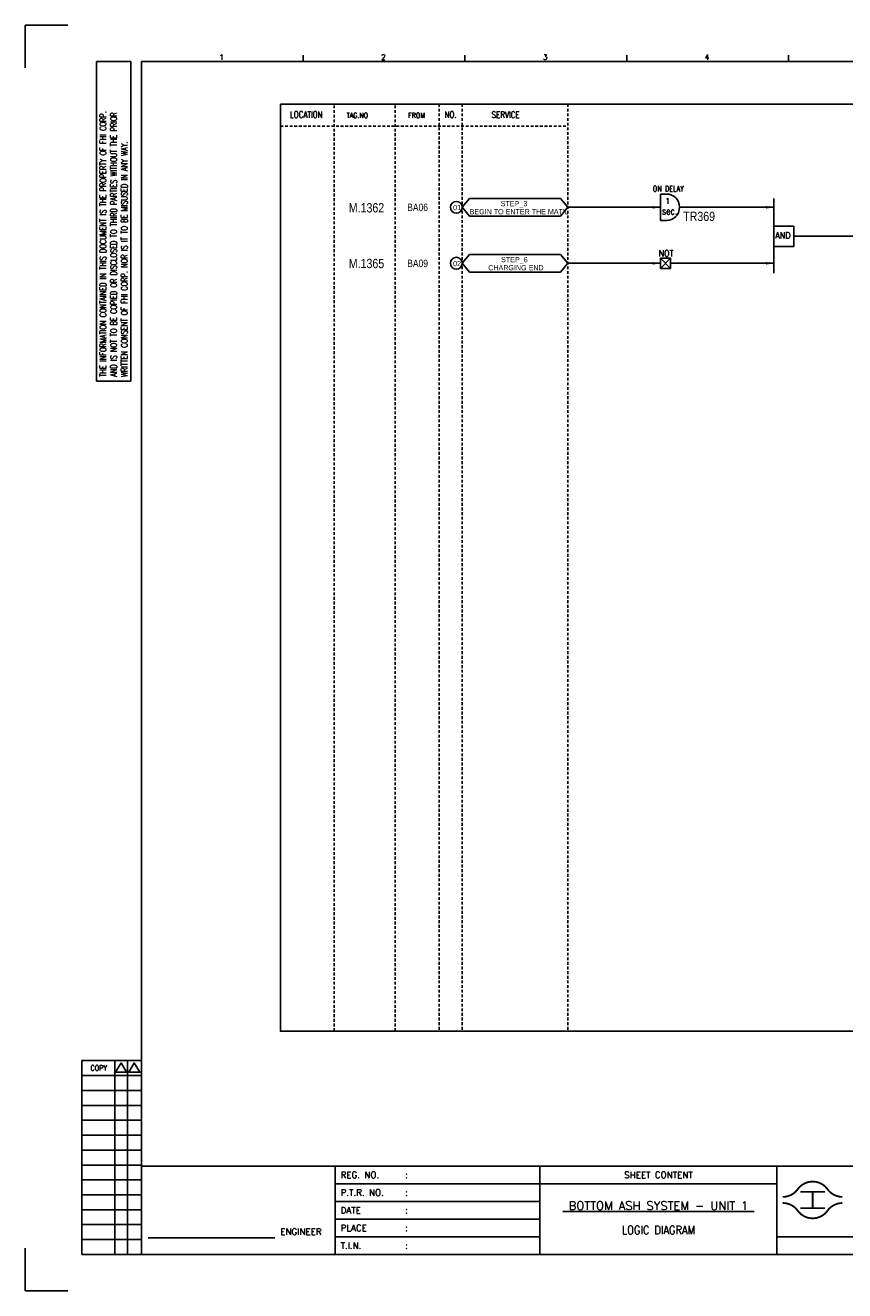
# Model space of a CAD drawing. Extents: x 2303 to 3269, y -97 to 585.
# Tile 1 of 3: x 2303 to 2745, y -97 to 585. Entities that reach past the tile are written whole.
import ezdxf
from ezdxf.enums import TextEntityAlignment as Align

# ---------------------------------------------------------------- set-up
doc = ezdxf.new("R2010")
doc.units = 0
doc.header["$MEASUREMENT"] = 0
doc.linetypes.add('HIDDEN', pattern=[4, 1.5, -1, 1.5])
doc.layers.get('0').update_dxf_attribs({"linetype": 'CONTINUOUS'})
doc.layers.get('DEFPOINTS').update_dxf_attribs({"linetype": 'CONTINUOUS'})
for name, color, linetype in [('CON', 4, 'CONTINUOUS'), ('DCS', 7, 'CONTINUOUS'), ('DIM', 3, 'CONTINUOUS'), ('HID', 2, 'HIDDEN'), ('TEXT', 7, 'CONTINUOUS'), ('圖框CON', 4, 'CONTINUOUS'), ('圖框DIM', 3, 'CONTINUOUS'), ('框線', 6, 'CONTINUOUS')]:
    doc.layers.add(name, color=color, linetype=linetype)
doc.styles.add('DAYUKP', font='complex', dxfattribs={"bigfont": 'DAYUKP.SHX'})
doc.styles.add('E4', font='simplex.shx', dxfattribs={"height": 4})
doc.styles.add('ROMANS', font='romans', dxfattribs={"width": 0.8})
doc.styles.add('style3', font='ARIALN.TTF')

# ---------------------------------------------------------------- blocks, each defined once
blk = doc.blocks.new('LEADER')
at = {"layer": 'CON'}
blk.add_solid([(0.85, -0.57), (0.85, -1.57), (3.85, -1.07)], dxfattribs=at)
blk = doc.blocks.new('Sht_Cont_T3')
at = {"layer": 'TEXT', "color": 3, "linetype": 'Continuous', "style": 'E4'}
for tag, p in [('$SHT_CONT_L1$', (55.63, 24.91)), ('$SHT_CONT_L2$', (55.63, 16.61)), ('$SHT_CONT_L3$', (55.63, 8.3))]:
    blk.add_attdef(tag, text='', height=4, dxfattribs=at).set_placement(p, align=Align.MIDDLE)
blk = doc.blocks.new('1')
at = {"ltscale": 500, "const_width": 0.99}
blk.add_lwpolyline([(1686.83, 57.65, -0.241531), (1678.79, 61.78, 0.512989), (1662.7, 61.78, -0.241531), (1654.66, 57.65, -0.241531)], format="xyb", dxfattribs=at)
at = {"const_width": 0.99}
blk.add_lwpolyline([(1686.83, 54.35, 0.241531), (1678.79, 50.22, -0.512989), (1662.7, 50.22, 0.241531), (1654.66, 54.35, 0.241531)], format="xyb", dxfattribs=at)
at = {"ltscale": 500, "const_width": 0.99}
for points in [[(1664.14, 60.4), (1677.35, 60.4)], [(1670.74, 60.4), (1670.74, 51.6)], [(1664.14, 51.6), (1677.35, 51.6)]]:
    blk.add_lwpolyline(points, dxfattribs=at)
at = {"layer": 'CON'}
for points in [[(1523.67, 26.6), (1523.67, 74.29)], [(1651.45, 26.6), (1651.45, 74.29)]]:
    blk.add_lwpolyline(points, dxfattribs=at)
at = {"layer": 'CON', "ltscale": 500}
for points in [[(1523.67, 64.75), (1413.11, 64.75)], [(1651.45, 64.75), (1523.67, 64.75)], [(1523.67, 55.22), (1413.11, 55.22)], [(1523.67, 45.69), (1413.11, 45.69)], [(1523.67, 36.15), (1413.11, 36.15)]]:
    blk.add_lwpolyline(points, dxfattribs=at)
at = {"layer": 'DEFPOINTS'}
for points in [[(1268.99, 689.33), (1246.02, 689.33), (1246.02, 666.36)], [(1268.99, 7.08), (1246.02, 7.08), (1246.02, 30.05)]]:
    blk.add_lwpolyline(points, dxfattribs=at)
at = {"layer": 'DIM'}
for p, q in [((1276.46, 131.12), (1276.46, 26.6)), ((1276.46, 131.12), (1308.62, 131.12)), ((1294.26, 26.6), (1294.26, 131.12)), ((1301.15, 26.6), (1301.15, 131.12)), ((1276.46, 123.08), (1308.62, 123.08)), ((1276.46, 115.04), (1308.62, 115.04)), ((1276.46, 107), (1308.62, 107)), ((1276.46, 98.96), (1308.62, 98.96)), ((1276.46, 90.92), (1308.62, 90.92)), ((1276.46, 82.88), (1308.62, 82.88)), ((1276.46, 74.84), (1308.62, 74.84)), ((1276.46, 66.8), (1308.62, 66.8)), ((1276.46, 58.76), (1308.62, 58.76)), ((1276.46, 50.72), (1308.62, 50.72)), ((1276.46, 42.68), (1308.62, 42.68)), ((1276.46, 34.64), (1308.62, 34.64)), ((1276.46, 26.6), (1308.62, 26.6))]:
    blk.add_line(p, q, dxfattribs=at)
for points in [[(1297.7, 129.98), (1294.72, 124.81), (1300.69, 124.81)], [(1304.83, 129.98), (1301.84, 124.81), (1307.81, 124.81)]]:
    blk.add_lwpolyline(points, close=True, dxfattribs=at)
at = {"layer": '圖框CON'}
for p, q in [((1284.5, 669.81), (1302.87, 669.81)), ((1284.5, 497.52), (1284.5, 669.81)), ((1302.87, 497.52), (1302.87, 669.81)), ((1395.91, 669.85), (1395.91, 673.29)), ((1483.2, 669.85), (1483.2, 673.29)), ((1570.49, 669.85), (1570.49, 673.29)), ((1657.78, 669.85), (1657.78, 673.29)), ((1284.5, 497.52), (1302.87, 497.52))]:
    blk.add_line(p, q, dxfattribs=at)
for points in [[(1413.11, 26.6), (1413.11, 74.29)], [(1828.89, 36.15), (1802.67, 36.15), (1651.45, 36.15)]]:
    blk.add_lwpolyline(points, dxfattribs=at)
at = {"layer": '圖框DIM'}
blk.add_line((1312.36, 35.55), (1380.65, 35.55), dxfattribs=at)
at = {"layer": '框線'}
for p, q in [((1308.62, 669.81), (1308.62, 26.6)), ((2181.53, 669.81), (1308.62, 669.81)), ((2181.53, 74.29), (1308.62, 74.29)), ((2181.53, 26.6), (1308.62, 26.6))]:
    blk.add_line(p, q, dxfattribs=at)
at = {"style": 'DAYUKP'}
for s, p in [('1', (1350.64, 670.78)), ('2', (1437.93, 670.78)), ('3', (1525.22, 670.78)), ('4', (1612.51, 670.78))]:
    blk.add_text(s, height=2.87, dxfattribs=at).set_placement(p)
at = {"layer": 'DIM', "style": 'ROMANS', "width": 0.75}
for s, p in [('THE INFORMATION CONTAINED IN THIS DOCUMENT IS THE PROPERTY OF FHI CORP.', (1287.94, 499.82)), ('AND IS NOT TO BE COPIED OR DISCLOSED TO THIRD PARTIES WITHOUT THE PRIOR', (1293.68, 499.82)), ('WRITTEN CONSENT OF FHI CORP. NOR IS IT TO BE MISUSED IN ANY WAY.', (1299.43, 499.82))]:
    blk.add_text(s, height=3.4457, rotation=90, dxfattribs=at).set_placement(p, align=Align.MIDDLE_LEFT)
at = {"layer": 'DIM', "style": 'ROMANS', "width": 0.8}
blk.add_text('COPY', height=2.871, dxfattribs=at).set_placement((1285.64, 127.16), align=Align.MIDDLE)
at = {"layer": 'HID', "ltscale": 500, "style": 'ROMANS'}
for s, height, p in [('REG. NO.', 3.446, (1416.1, 69.52)), (':', 3.45, (1450.9, 69.52)), ('P.T.R. NO.', 3.446, (1416.1, 59.99)), (':', 3.45, (1450.9, 59.99)), ('DATE', 3.446, (1416.1, 50.45)), (':', 3.45, (1450.9, 50.45)), ('PLACE', 3.446, (1416.1, 40.92)), (':', 3.45, (1450.9, 40.92)), ('T.I.N.', 3.446, (1416.1, 31.37)), (':', 3.45, (1450.9, 31.39))]:
    blk.add_text(s, height=height, dxfattribs=at).set_placement(p, align=Align.MIDDLE_LEFT)
blk.add_text('SHEET CONTENT', height=3.4457, dxfattribs=at).set_placement((1587.56, 69.52), align=Align.MIDDLE)
at = {"layer": 'HID', "style": 'ROMANS'}
blk.add_text('ENGINEER', height=3.446, dxfattribs=at).set_placement((1394.71, 37.18), align=Align.CENTER)

msp = doc.modelspace()

# ---------------------------------------------------------------- linework, layer by layer
at = {"layer": 'CON', "color": 6}
for p, q in [((2538.54, 487.37), (2542.44, 492.19)), ((2591.57, 492.19), (2542.44, 492.19)), ((2595.47, 487.37), (2591.57, 492.19)), ((2645.44, 494.51), (2645.44, 480.23)), ((2645.44, 494.51), (2648.62, 494.51)), ((2706.54, 492.1), (2706.54, 451.89)), ((2538.54, 487.37), (2542.44, 482.55)), ((2595.47, 487.37), (2591.57, 482.55)), ((2542.44, 482.55), (2591.57, 482.55)), ((2645.44, 480.23), (2648.62, 480.23)), ((2706.54, 466.24), (2706.54, 477.21)), ((2717.4, 477.21), (2706.54, 477.21)), ((2717.4, 466.24), (2717.4, 477.21)), ((2717.4, 466.24), (2706.54, 466.24)), ((2538.54, 457.18), (2542.44, 462)), ((2538.54, 457.18), (2542.44, 452.36)), ((2591.57, 462), (2542.44, 462)), ((2595.47, 457.18), (2591.57, 462)), ((2595.47, 457.18), (2591.57, 452.36)), ((2645.44, 454.45), (2645.44, 459.91)), ((2650.9, 459.91), (2645.44, 454.45)), ((2645.44, 459.91), (2650.9, 454.45)), ((2645.44, 459.91), (2650.9, 459.91)), ((2650.9, 459.91), (2650.9, 454.45)), ((2542.44, 452.36), (2591.57, 452.36)), ((2650.9, 454.45), (2645.44, 454.45))]:
    msp.add_line(p, q, dxfattribs=at)
at = {"layer": 'CON'}
for p, q in [((2595.47, 487.37), (2645.44, 487.37)), ((2655.76, 487.37), (2706.54, 487.37)), ((2717.4, 471.72), (3040.67, 471.72)), ((2595.47, 457.18), (2645.44, 457.18)), ((2650.9, 457.18), (2706.54, 457.18))]:
    msp.add_line(p, q, dxfattribs=at)
msp.add_lwpolyline([(2440.42, 542.96), (3154.42, 542.96), (3154.42, 43.15), (2440.42, 43.15)], close=True, dxfattribs=at)
for centre in [(2535.33, 487.37), (2535.33, 457.18)]:
    msp.add_circle(centre, 3.21, dxfattribs=at)
at = {"layer": 'CON', "color": 6}
msp.add_arc((2648.62, 487.37), 7.14, 270, 90, dxfattribs=at)
at = {"layer": 'HID'}
for p, q in [((2469.47, 542.26), (2469.47, 43.15)), ((2502.4, 542.26), (2502.4, 43.15)), ((2526.11, 542.96), (2526.11, 43.13)), ((2538.54, 542.96), (2538.54, 43.13)), ((2595.47, 542.96), (2595.47, 43.15)), ((2440.42, 531.05), (2595.47, 531.05))]:
    msp.add_line(p, q, dxfattribs=at)

# ---------------------------------------------------------------- block references
msp.add_blockref('1', (1056.78, -103.84))
at = {"layer": 'CON', "xscale": 1.4, "yscale": 1.4, "zscale": 1.4}
for p in [(2640.05, 488.86), (2701.15, 488.86), (2640.05, 458.67), (2701.15, 458.67)]:
    msp.add_blockref('LEADER', p, dxfattribs=at)
at = {"layer": 'TEXT', "color": 0}
ref = msp.add_blockref('Sht_Cont_T3', (2580.45, -77.24), dxfattribs=dict(at, xscale=1.148576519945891, yscale=1.148576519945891, zscale=1.148576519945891))
ref.add_attrib('$SHT_CONT_L1$', '%%U BOTTOM ASH SYSTEM - UNIT 1 ', dxfattribs={"color": 3, "linetype": 'Continuous', "height": 4.5943, "style": 'E4'}).set_placement((2644.34, -48.63), align=Align.TOP_CENTER)
ref.add_attrib('$SHT_CONT_L3$', 'LOGIC DIAGRAM', dxfattribs={"color": 3, "linetype": 'Continuous', "height": 4.5943, "style": 'E4', "width": 0.85}).set_placement((2644.34, -67.7), align=Align.BOTTOM_CENTER)

# ---------------------------------------------------------------- texts
at = {"layer": 'CON', "style": 'ROMANS'}
for s, height, width, p in [('LOCATION', 3.5, 0.8, (2454.35, 537.35)), ('NO.', 3.5, 0.8, (2532.24, 537.35)), ('SERVICE', 3.5, 0.8, (2561.89, 537.28)), ('1', 3.02, 0.8, (2649.24, 490.74)), ('sec.', 3.78, 0.8, (2650.35, 485.37)), ('NOT', 3.5, 0.9, (2648.45, 462.56))]:
    msp.add_text(s, height=height, dxfattribs=dict(at, width=width)).set_placement(p, align=Align.MIDDLE)
for s, height, width, p in [('TAG.NO', 2.8, 0.8, (2476.08, 534.7)), ('FROM', 2.8, 0.8, (2509.34, 534.7)), ('ON DELAY', 3.024, 0.8, (2641.28, 494.97)), ('AND', 3.5, 0.9, (2707.33, 469.41))]:
    msp.add_text(s, height=height, dxfattribs=dict(at, width=width)).set_placement(p, align=Align.BOTTOM_LEFT)
at = {"layer": 'CON', "style": 'style3'}
for s, p in [('BA06', (2508.83, 487.32)), ('BA09', (2508.83, 457.13))]:
    msp.add_text(s, height=4, dxfattribs=at).set_placement(p, align=Align.MIDDLE_LEFT)
for s, p in [('01', (2533.59, 484.98)), ("BEGIN TO ENTER THE MAT'L", (2542.5, 482.75)), ('STEP_3', (2559.28, 487.12)), ('02', (2533.59, 454.79)), ('STEP_6', (2559.47, 456.93)), ('CHARGING END', (2552.55, 452.56))]:
    msp.add_text(s, height=2.8, dxfattribs=at).set_placement(p, align=Align.BOTTOM_LEFT)
at = {"layer": 'DCS', "linetype": 'ByBlock', "style": 'style3'}
for s, p in [('M.1362', (2477.3, 484.61)), ('TR369', (2657.7, 479.99)), ('M.1365', (2477.3, 454.57))]:
    msp.add_text(s, height=5, dxfattribs=at).set_placement(p)

doc.saveas('drawing.dxf')
